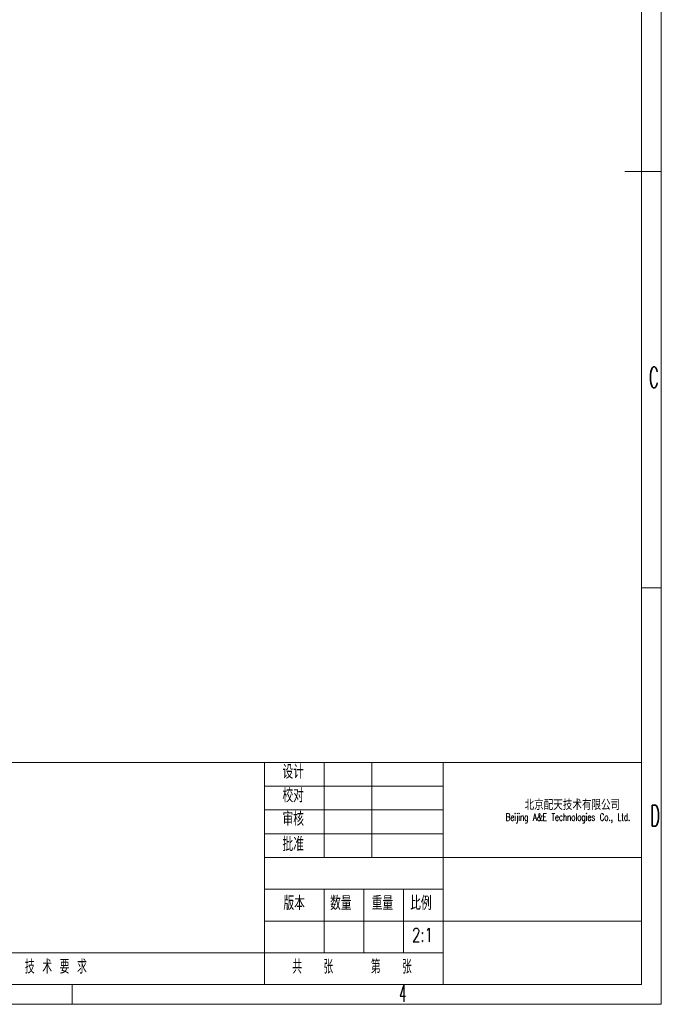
# Model space of a CAD drawing. Header units: millimetres. Extents: x 0 to 595, y 0 to 420.
# Tile 11 of 16: x 432 to 595, y 0 to 248. Entities that reach past the tile are written whole.
import ezdxf

# ---------------------------------------------------------------- set-up
doc = ezdxf.new("R2010")
doc.units = ezdxf.units.MM
doc.layers.get('0').update_dxf_attribs({"lineweight": 18})
doc.layers.add('10', color=7, linetype='Continuous', lineweight=18)
doc.styles.add('SLDTEXTSTYLE0', font='txt.shx', dxfattribs={"width": 0.49})
doc.styles.add('SLDTEXTSTYLE1', font='txt.shx', dxfattribs={"width": 0.7, "bigfont": 'bigfont.shx'})
doc.styles.add('SLDTEXTSTYLE2', font='txt.shx', dxfattribs={"width": 0.7})
doc.styles.add('SLDTEXTSTYLE3', font='txt.shx', dxfattribs={"width": 0.58, "bigfont": 'bigfont.shx'})
doc.styles.add('SLDTEXTSTYLE4', font='txt.shx', dxfattribs={"width": 0.614286, "bigfont": 'bigfont.shx'})

# ---------------------------------------------------------------- blocks, each defined once
blk = doc.blocks.new('SW_NOTE_0')
at = {"layer": '10', "color": 0, "attachment_point": 2}
for s, insert, char_height, width, style in [('北京配天技术有限公司', (17.36, 3.41), 2.646, 51.6731, 'SLDTEXTSTYLE1'), ('Beijing A&E Technologies Co., Ltd.', (16.26, -0.08), 1.8521, 48.5246, 'SLDTEXTSTYLE2')]:
    blk.add_mtext(s, dxfattribs=dict(at, insert=insert, char_height=char_height, width=width, style=style))

msp = doc.modelspace()

# ---------------------------------------------------------------- linework, layer by layer
at = {"color": 7, "linetype": 'Continuous', "lineweight": 0}
for p in [(594, 420), (0, 0)]:
    msp.add_line(p, (594, 0), dxfattribs=at)
at = {"color": 7, "linetype": 'Continuous', "lineweight": 15}
for p, q in [((589, 50), (589, 415)), ((494, 61), (394, 61)), ((494, 61), (589, 61)), ((494, 61), (494, 5)), ((509, 37), (509, 61)), ((521, 61), (521, 37)), ((539, 61), (539, 5)), ((589, 5), (589, 61)), ((494, 55), (539, 55)), ((589, 5), (589, 50)), ((494, 49), (539, 49)), ((539, 43), (494, 43)), ((494, 37), (539, 37)), ((589, 37), (539, 37)), ((539, 29), (494, 29)), ((509, 13), (509, 29)), ((519, 13), (519, 29)), ((529, 13), (529, 29)), ((539, 21), (494, 21)), ((589, 21), (539, 21)), ((494, 13), (394, 13)), ((539, 13), (494, 13)), ((409, 5), (589, 5)), ((414, 5), (589, 5))]:
    msp.add_line(p, q, dxfattribs=at)
at = {"layer": '10'}
for p, q in [((594, 210), (584.8342, 210)), ((594, 105), (589, 105)), ((445.5, 0), (445.5, 5))]:
    msp.add_line(p, q, dxfattribs=at)

# ---------------------------------------------------------------- block references
msp.add_blockref('SW_NOTE_0', (554.233, 48.2343), dxfattribs=at)

# ---------------------------------------------------------------- texts
at = {"layer": '10', "color": 7, "attachment_point": 2, "style": 'SLDTEXTSTYLE0'}
for s, insert, char_height, width in [('C', (592.1394, 160.7419), 5.2917, 2.592917), ('D', (592.4611, 50.2495), 5.2917, 2.592917), ('4', (528.8277, 4.8703), 4.2333, 2.074333)]:
    msp.add_mtext(s, dxfattribs=dict(at, insert=insert, char_height=char_height, width=width))
at = {"layer": '10', "char_height": 3.5, "attachment_point": 1}
for s, insert, width, style in [('设计', (498.515, 60.375), 13.257222, 'SLDTEXTSTYLE1'), ('校对', (498.5117, 54.4245), 13.338889, 'SLDTEXTSTYLE1'), ('审核', (498.536, 48.5078), 13.039444, 'SLDTEXTSTYLE1'), ('批准', (498.5175, 42.1449), 13.366111, 'SLDTEXTSTYLE1'), ('版本', (498.7631, 27.2746), 13.311667, 'SLDTEXTSTYLE1'), ('数量', (510.5355, 27.2746), 13.338889, 'SLDTEXTSTYLE1'), ('重量', (521.0132, 27.2746), 13.366111, 'SLDTEXTSTYLE1'), ('比例', (530.7217, 27.2746), 12.331667, 'SLDTEXTSTYLE1'), ('2:1', (531.1684, 19.2401), 5.95, 'SLDTEXTSTYLE2'), ('技 术 要 求', (433.5696, 11.2299), 32.205635, 'SLDTEXTSTYLE4'), ('共   张', (501.0043, 11.2299), 18.927333, 'SLDTEXTSTYLE3'), ('第   张', (520.8179, 11.2299), 18.904778, 'SLDTEXTSTYLE3')]:
    msp.add_mtext(s, dxfattribs=dict(at, insert=insert, width=width, style=style))

doc.saveas('drawing.dxf')
